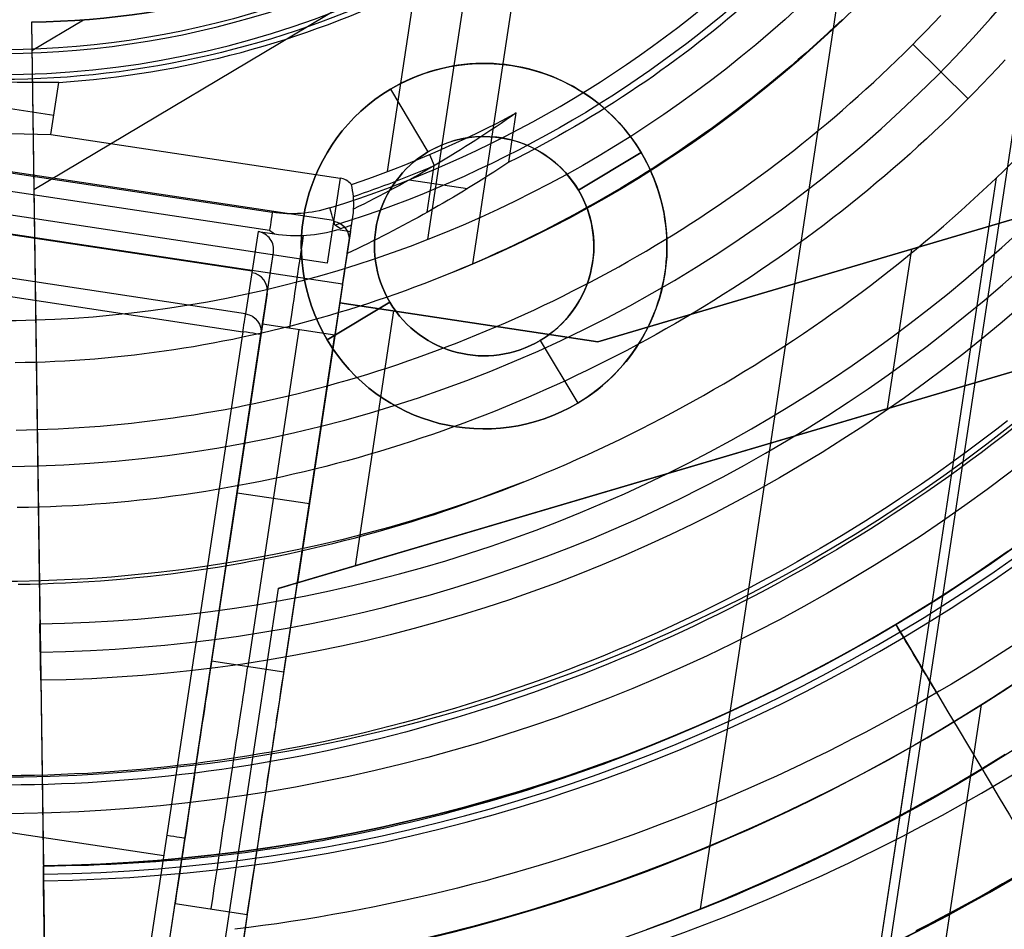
# Model space of a CAD drawing. Extents: x 1448 to 2588, y -916 to 723.
# Tile 16 of 37: x 2018 to 2045, y 29 to 54. Entities that reach past the tile are written whole.
import ezdxf

# ---------------------------------------------------------------- set-up
doc = ezdxf.new("R2010")
doc.units = 0
doc.layers.add('1', color=7, linetype='CONTINUOUS')

msp = doc.modelspace()

# ---------------------------------------------------------------- linework, layer by layer
at = {"layer": '1', "color": 250}
for p, q in [((2040.325, 19.936, 584.2), (2056.442, 126.645, 584.2)), ((2040.325, 19.936, 585.2), (2056.442, 126.645, 585.2)), ((2036.457, 29.659, 110.735), (2049.876, 118.498, 110.735)), ((2030.237, 47.31, 18.739), (2038.719, 103.471, 18.739)), ((2029.003, 47.972, 140.739), (2037.345, 103.203, 140.739)), ((2029.003, 47.972, 143.938), (2037.345, 103.203, 143.938)), ((2018.228, 49.343, 11.275), (2064.65, 77.013, 11.275)), ((2018.164, 53.922, 19.275), (2018.164, 53.922, 11.275)), ((2018.164, 53.922, 19.275), (2018.394, 37.46, 19.275)), ((2018.164, 53.922, 11.275), (2018.486, 30.839, 11.275)), ((2018.175, 53.146, 19.275), (2019.581, 53.984, 19.275)), ((2042.277, 53.306, 20.4), (2043.786, 51.819, 41.843)), ((2027.983, 52.086, 12.927), (2027.983, 52.086, 11.275)), ((2027.983, 52.086, 19.275), (2027.983, 52.086, 17.403)), ((2027.983, 52.086, 17.403), (2029.007, 50.368, 17.403)), ((2027.983, 52.086, 12.927), (2029.007, 50.368, 12.927)), ((2029.007, 50.368, 12.927), (2029.007, 50.368, 17.403)), ((2034.838, 50.351, 17.403), (2033.12, 49.327, 17.403)), ((2033.12, 49.327, 12.927), (2034.838, 50.351, 12.927)), ((2034.838, 50.351, 12.927), (2034.838, 50.351, 11.275)), ((2034.838, 50.351, 19.275), (2034.838, 50.351, 17.403)), ((2040.137, 20.409, 43.739), (2044.555, 49.661, 43.739)), ((2033.12, 49.327, 12.927), (2033.12, 49.327, 17.403)), ((2027.966, 46.255, 17.403), (2026.248, 45.231, 17.403)), ((2026.248, 45.231, 12.927), (2027.966, 46.255, 12.927)), ((2027.966, 46.255, 12.927), (2027.966, 46.255, 17.403)), ((2026.248, 45.231, 12.927), (2026.248, 45.231, 11.275)), ((2026.248, 45.231, 19.275), (2026.248, 45.231, 17.403)), ((2032.079, 45.214, 17.403), (2032.079, 45.214, 12.927)), ((2032.079, 45.214, 12.927), (2032.079, 45.214, 17.403)), ((2032.079, 45.214, 17.403), (2033.103, 43.496, 17.403)), ((2032.079, 45.214, 12.927), (2033.103, 43.496, 12.927)), ((2033.103, 43.496, 11.275), (2033.103, 43.496, 12.927)), ((2033.103, 43.496, 17.403), (2033.103, 43.496, 19.275)), ((2018.415, 35.914, 39.824), (2018.394, 37.46, 19.275)), ((2041.806, 37.437, 2.118), (2041.806, 37.437, 11.275)), ((2018.396, 37.335, 20.937), (2018.92, -0.352, 20.937)), ((2018.415, 35.914, 39.824), (2018.486, 30.839, 39.824)), ((2041.322, 16.555, 100.739), (2044.145, 35.241, 100.739)), ((2040.046, 19.809, 52.239), (2042.201, 34.078, 52.239)), ((2018.486, 30.839, 11.275), (2018.486, 30.839, 2.118)), ((2041.322, 16.555, 102.539), (2043.28, 29.516, 102.539))]:
    msp.add_line(p, q, dxfattribs=at)
at = {"layer": '1', "color": 8}
for p, q in [((2028.657, 54.889, 592.5), (2027.893, 49.833, 592.5)), ((2026.427, 48.491, 616.012), (1999.729, 52.523, 616.012)), ((2018.692, 50.848, 592.5), (2018.907, 52.272, 592.5)), ((2001.401, 52.244, 590), (2024.747, 48.718, 590)), ((2001.326, 51.751, 590.475), (2024.672, 48.225, 590.475)), ((2015.805, 51.823, 600), (2018.771, 51.375, 592.5)), ((2001.649, 51.702, 590.475), (2024.672, 48.225, 590.475)), ((2026.251, 47.328, 639.525), (1999.554, 51.361, 639.525)), ((2031.219, 50.087, 592.5), (2031.422, 51.435, 592.5)), ((2033.65, 45.176, 640), (2054.146, 51.229, 640)), ((2054.146, 51.229, 637.85), (2033.65, 45.176, 637.85)), ((2054.146, 51.229, 638.925), (2033.65, 45.176, 638.925)), ((2015.669, 50.925, 600), (2018.692, 50.848, 592.5)), ((1999.479, 50.867, 640), (2026.67, 46.76, 640)), ((2018.692, 50.848, 592.5), (2026.602, 49.653, 592.5)), ((2024.195, 47.107, 614), (2001.453, 50.542, 614)), ((2029.047, 50.297, 592.5), (2029.176, 49.995, 596.259)), ((2028.985, 48.72, 596.258), (2029.178, 49.995, 596.258)), ((2026.602, 49.653, 592.5), (2026.251, 47.328, 639.525)), ((2028.496, 49.606, 597.412), (2030.086, 49.365, 594.397)), ((2024.019, 45.944, 637.525), (2001.277, 49.379, 637.525)), ((2026.966, 48.713, 600), (2026.971, 48.806, 600.017)), ((2026.667, 46.735, 640), (2026.966, 48.713, 600)), ((2026.796, 47.59, 600), (2026.966, 48.713, 600)), ((2024.672, 48.225, 590.475), (2024.81, 48.125, 592.024)), ((2026.617, 48.268, 592), (2026.466, 48.362, 590.456)), ((2026.552, 48.248, 592), (2026.888, 48.197, 592)), ((2026.796, 47.59, 600), (2026.913, 48.363, 592)), ((2026.888, 48.197, 592), (2026.913, 48.363, 592)), ((2024.359, 48.194, 592.024), (2024.019, 45.944, 637.525)), ((2024.359, 48.194, 592.024), (2024.81, 48.125, 592.024)), ((2057.721, 48.114, 640), (2024.906, 38.422, 640)), ((2025.435, 38.578, 637.85), (2057.721, 48.114, 637.85)), ((2025.435, 38.578, 638.925), (2057.721, 48.114, 638.925)), ((2043.898, 48.202, 637.85), (2043.898, 48.202, 640)), ((2026.846, 47.922, 616), (2025.473, 38.83, 616)), ((2041.578, 43.346, 637.85), (2042.237, 47.712, 637.85)), ((2024.439, 45.376, 637.5), (2024.778, 47.618, 592.134)), ((2013.597, 47.013, 638), (2023.945, 45.45, 638)), ((2026.667, 46.735, 640), (2026.592, 46.242, 640)), ((2024.608, 46.497, 614.817), (2023.549, 39.481, 614.817)), ((2026.592, 46.242, 637.85), (2025.435, 38.578, 637.85)), ((2026.592, 46.242, 637.85), (2026.592, 46.242, 640)), ((2026.592, 46.242, 640), (2033.65, 45.176, 640)), ((2033.65, 45.176, 637.85), (2026.592, 46.242, 637.85)), ((2033.65, 45.176, 638.925), (2026.592, 46.242, 638.925)), ((2027.02, 39.046, 640), (2028.073, 46.018, 640)), ((2024.481, 45.656, 594.133), (2023.089, 36.435, 625.023)), ((2026.459, 45.358, 594.133), (2024.481, 45.656, 594.133)), ((2030.121, 45.709, 637.85), (2030.121, 45.709, 640)), ((2023.945, 45.45, 638), (2019.784, 17.9, 638)), ((2020.278, 17.825, 637.5), (2024.439, 45.376, 637.5)), ((2025.47, 45.507, 594.133), (2024.077, 36.285, 625.023)), ((2025.066, 36.136, 625.023), (2026.459, 45.358, 594.133)), ((2033.65, 45.176, 640), (2033.65, 45.176, 637.85)), ((2041.313, 43.268, 637.85), (2041.313, 43.268, 640)), ((2023.785, 41.045, 609.578), (2025.763, 40.747, 609.578)), ((2022.012, 15.916, 639.5), (2025.435, 38.578, 639.5)), ((2025.435, 38.578, 639.5), (2025.435, 38.578, 637.85)), ((2024.906, 38.422, 640), (2021.518, 15.99, 640)), ((2025.066, 36.136, 625.023), (2023.089, 36.435, 625.023)), ((2022.528, 32.722, 637.5), (2022.528, 32.722, 629.35)), ((2013.474, 32.374, 638), (2021.78, 31.119, 638)), ((2024.489, 32.314, 639.5), (2024.489, 32.314, 629.4)), ((2020.278, 17.825, 630), (2022.088, 29.808, 630)), ((2022.088, 29.808, 630), (2024.065, 29.51, 630)), ((2024.065, 29.51, 630), (2022.012, 15.916, 630))]:
    msp.add_line(p, q, dxfattribs=at)
at = {"layer": '1', "color": 250}
for points in [[(2017.74, 42.761), (2018.028, 42.765), (2018.315, 42.773), (2018.603, 42.782), (2018.891, 42.795), (2019.178, 42.809), (2019.465, 42.827), (2019.752, 42.846), (2020.039, 42.869), (2020.325, 42.893), (2020.612, 42.921), (2020.898, 42.95), (2021.183, 42.983), (2021.469, 43.017), (2021.754, 43.054), (2022.038, 43.094), (2022.323, 43.136), (2022.606, 43.18), (2022.89, 43.227), (2023.173, 43.276), (2023.456, 43.327), (2023.738, 43.381), (2024.02, 43.437), (2024.301, 43.496), (2024.582, 43.557), (2024.862, 43.62), (2025.142, 43.686), (2025.421, 43.754), (2025.7, 43.824), (2025.978, 43.896), (2026.255, 43.971), (2026.532, 44.048), (2026.809, 44.128), (2027.084, 44.209), (2027.359, 44.293), (2027.633, 44.379), (2027.907, 44.467), (2028.18, 44.558), (2028.452, 44.651), (2028.724, 44.746), (2028.994, 44.843), (2029.264, 44.942), (2029.533, 45.044), (2029.801, 45.147), (2030.069, 45.253), (2030.336, 45.361), (2030.601, 45.471), (2030.866, 45.583), (2031.13, 45.697), (2031.393, 45.814), (2031.656, 45.932), (2031.917, 46.053), (2032.177, 46.176), (2032.436, 46.3), (2032.695, 46.427), (2032.952, 46.556), (2033.208, 46.687), (2033.464, 46.82), (2033.718, 46.955), (2033.971, 47.091), (2034.223, 47.23), (2034.474, 47.371), (2034.724, 47.514), (2034.972, 47.659), (2035.22, 47.806), (2035.466, 47.955), (2035.712, 48.105), (2035.956, 48.258), (2036.198, 48.412), (2036.44, 48.569), (2036.68, 48.727), (2036.919, 48.887), (2037.157, 49.05), (2037.393, 49.214), (2037.628, 49.379), (2037.862, 49.547), (2038.095, 49.717), (2038.326, 49.888), (2038.555, 50.061), (2038.784, 50.236), (2039.01, 50.413), (2039.236, 50.592), (2039.46, 50.772), (2039.682, 50.955), (2039.903, 51.139), (2040.123, 51.324), (2040.341, 51.512), (2040.557, 51.701), (2040.772, 51.892), (2040.986, 52.085), (2041.197, 52.279), (2041.408, 52.475), (2041.616, 52.673), (2041.823, 52.872), (2042.028, 53.073), (2042.232, 53.276), (2042.434, 53.481), (2042.634, 53.687), (2042.833, 53.894), (2043.03, 54.104)], [(2040.343, 53.994), (2040.146, 53.807), (2039.946, 53.621), (2039.746, 53.437), (2039.544, 53.254), (2039.34, 53.073), (2039.135, 52.894), (2038.928, 52.716), (2038.72, 52.54), (2038.51, 52.366), (2038.3, 52.193), (2038.087, 52.022), (2037.874, 51.853), (2037.659, 51.685), (2037.442, 51.519), (2037.225, 51.355), (2037.006, 51.193), (2036.785, 51.032), (2036.564, 50.873), (2036.341, 50.716), (2036.117, 50.56), (2035.891, 50.407), (2035.665, 50.255), (2035.437, 50.105), (2035.208, 49.956), (2034.978, 49.81), (2034.747, 49.665), (2034.515, 49.522), (2034.281, 49.381), (2034.046, 49.242), (2033.811, 49.105), (2033.574, 48.97), (2033.336, 48.836), (2033.097, 48.704), (2032.857, 48.575), (2032.616, 48.447), (2032.374, 48.321), (2032.131, 48.197), (2031.888, 48.075), (2031.643, 47.955), (2031.397, 47.836), (2031.15, 47.72), (2030.903, 47.606), (2030.654, 47.493), (2030.405, 47.383), (2030.155, 47.275), (2029.903, 47.168), (2029.652, 47.064), (2029.399, 46.962)], [(2044.791, 52.888), (2044.584, 52.664), (2044.375, 52.442), (2044.165, 52.222), (2043.952, 52.004), (2043.738, 51.787), (2043.522, 51.572), (2043.305, 51.359), (2043.085, 51.147), (2042.864, 50.938), (2042.641, 50.73), (2042.417, 50.524), (2042.191, 50.319), (2041.963, 50.117), (2041.733, 49.916), (2041.502, 49.717), (2041.269, 49.521), (2041.035, 49.325), (2040.799, 49.132), (2040.562, 48.941), (2040.323, 48.752), (2040.082, 48.564), (2039.84, 48.378), (2039.597, 48.195), (2039.352, 48.013), (2039.105, 47.833), (2038.857, 47.655), (2038.608, 47.48), (2038.357, 47.306), (2038.105, 47.134), (2037.852, 46.964), (2037.597, 46.796), (2037.341, 46.63), (2037.084, 46.466), (2036.825, 46.304), (2036.565, 46.145), (2036.304, 45.987), (2036.041, 45.831), (2035.778, 45.678), (2035.513, 45.526), (2035.247, 45.377), (2034.979, 45.23), (2034.711, 45.084), (2034.442, 44.941), (2034.171, 44.801), (2033.899, 44.662), (2033.626, 44.525), (2033.352, 44.391), (2033.078, 44.259), (2032.802, 44.129), (2032.525, 44.001), (2032.247, 43.875), (2031.968, 43.752), (2031.688, 43.63), (2031.407, 43.511), (2031.125, 43.395), (2030.842, 43.28), (2030.559, 43.168), (2030.274, 43.058), (2029.989, 42.951), (2029.703, 42.845), (2029.416, 42.742), (2029.128, 42.642), (2028.84, 42.543), (2028.55, 42.448), (2028.26, 42.354), (2027.969, 42.263), (2027.678, 42.174), (2027.386, 42.087), (2027.093, 42.003), (2026.799, 41.921), (2026.505, 41.842), (2026.21, 41.765), (2025.915, 41.691), (2025.619, 41.619), (2025.322, 41.549), (2025.025, 41.482), (2024.727, 41.418), (2024.429, 41.355), (2024.13, 41.296), (2023.831, 41.239), (2023.531, 41.184), (2023.231, 41.132), (2022.93, 41.082), (2022.629, 41.035), (2022.328, 40.991), (2022.026, 40.949), (2021.724, 40.91), (2021.421, 40.873), (2021.119, 40.839), (2020.815, 40.808), (2020.512, 40.779), (2020.208, 40.752), (2019.904, 40.729), (2019.6, 40.708), (2019.295, 40.689), (2018.991, 40.674), (2018.686, 40.661), (2018.381, 40.651), (2018.076, 40.643), (2017.77, 40.638)], [(2031.606, 41.334), (2031.904, 41.455), (2032.202, 41.578), (2032.498, 41.703), (2032.794, 41.831), (2033.089, 41.962), (2033.382, 42.094), (2033.675, 42.229), (2033.966, 42.367), (2034.257, 42.506), (2034.546, 42.648), (2034.834, 42.793), (2035.121, 42.939), (2035.407, 43.088), (2035.691, 43.239), (2035.975, 43.392), (2036.257, 43.548), (2036.538, 43.706), (2036.818, 43.866), (2037.096, 44.028), (2037.373, 44.192), (2037.649, 44.359), (2037.924, 44.527), (2038.197, 44.698), (2038.469, 44.871), (2038.739, 45.047), (2039.008, 45.224), (2039.276, 45.403), (2039.542, 45.585), (2039.807, 45.768), (2040.07, 45.954), (2040.332, 46.142), (2040.592, 46.332), (2040.851, 46.524), (2041.108, 46.718), (2041.363, 46.914), (2041.617, 47.112), (2041.87, 47.312), (2042.121, 47.514), (2042.37, 47.718), (2042.617, 47.924), (2042.863, 48.132), (2043.107, 48.342), (2043.35, 48.554), (2043.59, 48.767), (2043.829, 48.983), (2044.066, 49.201), (2044.302, 49.42), (2044.535, 49.642), (2044.767, 49.865), (2044.997, 50.09)], [(2029.399, 46.962), (2029.145, 46.862), (2028.891, 46.763), (2028.636, 46.667), (2028.38, 46.573), (2028.124, 46.481), (2027.866, 46.391), (2027.608, 46.303), (2027.35, 46.217), (2027.09, 46.134), (2026.831, 46.052), (2026.57, 45.973), (2026.309, 45.895), (2026.047, 45.82), (2025.784, 45.747), (2025.521, 45.676), (2025.258, 45.607), (2024.994, 45.541), (2024.729, 45.477), (2024.464, 45.414), (2024.198, 45.354), (2023.932, 45.297), (2023.665, 45.241), (2023.398, 45.188), (2023.131, 45.137), (2022.863, 45.088), (2022.595, 45.041), (2022.326, 44.997), (2022.057, 44.955), (2021.787, 44.915), (2021.518, 44.878), (2021.247, 44.843), (2020.977, 44.81), (2020.706, 44.779), (2020.435, 44.751), (2020.164, 44.725), (2019.892, 44.702), (2019.621, 44.681), (2019.349, 44.662), (2019.076, 44.646), (2018.804, 44.632), (2018.532, 44.62), (2018.259, 44.611), (2017.986, 44.604), (2017.713, 44.6)], [(2044.854, 43.013), (2044.567, 42.788), (2044.277, 42.566), (2043.986, 42.347), (2043.693, 42.129), (2043.398, 41.914), (2043.101, 41.701), (2042.803, 41.491), (2042.503, 41.283), (2042.202, 41.077), (2041.899, 40.874), (2041.594, 40.673), (2041.288, 40.475), (2040.98, 40.279), (2040.67, 40.085), (2040.359, 39.894), (2040.047, 39.705), (2039.733, 39.519), (2039.418, 39.336), (2039.101, 39.154), (2038.782, 38.976), (2038.463, 38.8), (2038.142, 38.626), (2037.819, 38.455), (2037.495, 38.286), (2037.17, 38.12), (2036.844, 37.957), (2036.516, 37.796), (2036.188, 37.638), (2035.857, 37.482), (2035.526, 37.329), (2035.194, 37.179), (2034.86, 37.031), (2034.525, 36.887), (2034.189, 36.744), (2033.852, 36.605), (2033.514, 36.468)], [(2045.013, 42.811), (2044.724, 42.586), (2044.433, 42.362), (2044.14, 42.141), (2043.845, 41.923), (2043.549, 41.706), (2043.25, 41.493), (2042.95, 41.281), (2042.649, 41.072), (2042.346, 40.865), (2042.041, 40.661), (2041.734, 40.459), (2041.426, 40.259), (2041.116, 40.062), (2040.805, 39.867), (2040.492, 39.675), (2040.178, 39.485), (2039.862, 39.298), (2039.545, 39.113), (2039.227, 38.931), (2038.906, 38.751), (2038.585, 38.574), (2038.262, 38.399), (2037.938, 38.227), (2037.612, 38.058), (2037.285, 37.891), (2036.957, 37.726), (2036.627, 37.565), (2036.297, 37.406), (2035.965, 37.249), (2035.631, 37.095), (2035.297, 36.944), (2034.961, 36.796), (2034.625, 36.65), (2034.287, 36.507), (2033.948, 36.366), (2033.608, 36.229)], [(2017.801, 38.543), (2018.123, 38.548), (2018.445, 38.556), (2018.768, 38.567), (2019.09, 38.581), (2019.411, 38.598), (2019.733, 38.617), (2020.054, 38.639), (2020.375, 38.664), (2020.696, 38.692), (2021.017, 38.722), (2021.337, 38.756), (2021.657, 38.792), (2021.976, 38.83), (2022.295, 38.872), (2022.614, 38.916), (2022.932, 38.963), (2023.25, 39.013), (2023.568, 39.065), (2023.885, 39.12), (2024.201, 39.178), (2024.517, 39.238), (2024.833, 39.301), (2025.148, 39.366), (2025.462, 39.435), (2025.776, 39.506), (2026.089, 39.579), (2026.402, 39.655), (2026.714, 39.734), (2027.025, 39.815), (2027.336, 39.899), (2027.646, 39.985), (2027.955, 40.074), (2028.264, 40.165), (2028.572, 40.259), (2028.879, 40.355), (2029.185, 40.454), (2029.491, 40.556), (2029.795, 40.659), (2030.099, 40.766), (2030.402, 40.874), (2030.705, 40.986), (2031.006, 41.099), (2031.306, 41.215), (2031.606, 41.334)], [(2018.486, 30.839), (2018.794, 30.841), (2019.102, 30.845), (2019.41, 30.851), (2019.717, 30.859), (2020.025, 30.87), (2020.332, 30.883), (2020.639, 30.898), (2020.946, 30.915), (2021.253, 30.934), (2021.559, 30.956), (2021.866, 30.979), (2022.171, 31.005), (2022.477, 31.033), (2022.783, 31.063), (2023.088, 31.096), (2023.393, 31.13), (2023.697, 31.167), (2024.002, 31.205), (2024.306, 31.246), (2024.609, 31.289), (2024.912, 31.334), (2025.215, 31.381), (2025.518, 31.43), (2025.82, 31.481), (2026.122, 31.534), (2026.423, 31.59), (2026.724, 31.647), (2027.025, 31.706), (2027.325, 31.768), (2027.625, 31.831), (2027.924, 31.897), (2028.223, 31.965), (2028.521, 32.034), (2028.819, 32.106), (2029.116, 32.179), (2029.413, 32.255), (2029.709, 32.332), (2030.005, 32.412), (2030.3, 32.493), (2030.595, 32.577), (2030.889, 32.662), (2031.182, 32.75), (2031.475, 32.839), (2031.767, 32.93), (2032.059, 33.023), (2032.35, 33.119), (2032.641, 33.216), (2032.93, 33.314), (2033.22, 33.415), (2033.508, 33.518), (2033.796, 33.623), (2034.083, 33.729), (2034.655, 33.948), (2035.225, 34.174), (2035.791, 34.408), (2036.354, 34.648), (2036.914, 34.897), (2037.471, 35.152), (2038.025, 35.414), (2038.575, 35.684), (2039.122, 35.961), (2039.665, 36.245), (2040.204, 36.535), (2040.74, 36.833), (2041.272, 37.137), (2041.8, 37.449), (2042.324, 37.767), (2042.843, 38.091), (2043.359, 38.423), (2043.87, 38.76), (2044.377, 39.105), (2044.88, 39.456)], [(2033.514, 36.468), (2033.175, 36.334), (2032.834, 36.202), (2032.493, 36.073), (2032.151, 35.947), (2031.807, 35.824), (2031.463, 35.704), (2031.118, 35.586), (2030.772, 35.471), (2030.425, 35.359), (2030.077, 35.25), (2029.728, 35.144), (2029.379, 35.04), (2029.028, 34.94), (2028.677, 34.842), (2028.325, 34.747), (2027.972, 34.655), (2027.619, 34.566), (2027.265, 34.48), (2026.91, 34.397), (2026.555, 34.317), (2026.198, 34.239), (2025.842, 34.165), (2025.484, 34.094), (2025.126, 34.025), (2024.768, 33.96), (2024.409, 33.898), (2024.049, 33.839), (2023.689, 33.782), (2023.328, 33.729), (2022.967, 33.679), (2022.606, 33.632), (2022.244, 33.588), (2021.882, 33.547), (2021.519, 33.51), (2021.156, 33.475), (2020.793, 33.444), (2020.429, 33.415), (2020.065, 33.39), (2019.701, 33.368), (2019.336, 33.35), (2018.972, 33.334), (2018.607, 33.322), (2018.242, 33.313), (2017.876, 33.307), (2017.511, 33.304)], [(2033.608, 36.229), (2033.266, 36.094), (2032.924, 35.962), (2032.581, 35.832), (2032.237, 35.705), (2031.891, 35.582), (2031.545, 35.461), (2031.198, 35.342), (2030.85, 35.227), (2030.501, 35.114), (2030.151, 35.004), (2029.8, 34.897), (2029.449, 34.793), (2029.096, 34.692), (2028.743, 34.594), (2028.389, 34.498), (2028.034, 34.406), (2027.679, 34.316), (2027.323, 34.23), (2026.966, 34.146), (2026.608, 34.065), (2026.25, 33.988), (2025.891, 33.913), (2025.532, 33.841), (2025.172, 33.772), (2024.811, 33.707), (2024.45, 33.644), (2024.088, 33.584), (2023.726, 33.528), (2023.364, 33.474), (2023, 33.424), (2022.637, 33.377), (2022.273, 33.333), (2021.909, 33.292), (2021.544, 33.254), (2021.179, 33.219), (2020.813, 33.187), (2020.447, 33.159), (2020.081, 33.134), (2019.715, 33.112), (2019.349, 33.093), (2018.982, 33.077), (2018.615, 33.065), (2018.247, 33.056), (2017.88, 33.05), (2017.513, 33.047)], [(2044.791, 33.881), (2044.481, 33.69), (2044.169, 33.5), (2043.856, 33.312), (2043.542, 33.127), (2043.226, 32.944), (2042.91, 32.763), (2042.591, 32.584), (2042.272, 32.407), (2041.952, 32.233), (2041.63, 32.061), (2041.307, 31.891), (2040.983, 31.723), (2040.658, 31.557), (2040.332, 31.394), (2040.004, 31.233), (2039.676, 31.074), (2039.346, 30.917), (2039.016, 30.763), (2038.684, 30.61), (2038.351, 30.461), (2038.017, 30.313), (2037.683, 30.168), (2037.347, 30.025), (2037.01, 29.884), (2036.673, 29.745), (2036.334, 29.609), (2035.994, 29.476), (2035.654, 29.344), (2035.313, 29.215), (2034.971, 29.088)], [(2045.059, 30.54), (2044.725, 30.347), (2044.39, 30.155), (2044.054, 29.966), (2043.716, 29.779), (2043.377, 29.595), (2043.037, 29.412), (2042.695, 29.233), (2042.353, 29.055)]]:
    msp.add_lwpolyline(points, dxfattribs=at)
at = {"layer": '1', "color": 8, "extrusion": (-0.70445, 0.070687, 0.706225)}
msp.add_lwpolyline([(-248.872, 1873.948), (-248.883, 1873.948), (-248.894, 1873.947), (-248.905, 1873.946), (-248.917, 1873.945), (-248.928, 1873.943), (-248.939, 1873.941), (-248.951, 1873.939), (-248.962, 1873.936), (-248.974, 1873.933), (-248.985, 1873.93), (-248.997, 1873.926), (-249.008, 1873.922), (-249.02, 1873.917), (-249.031, 1873.912), (-249.043, 1873.906), (-249.054, 1873.9), (-249.066, 1873.894), (-249.077, 1873.887), (-249.089, 1873.88), (-249.1, 1873.872), (-249.111, 1873.864), (-249.122, 1873.856), (-249.133, 1873.847), (-249.144, 1873.838), (-249.155, 1873.828), (-249.166, 1873.819), (-249.176, 1873.808), (-249.186, 1873.798), (-249.196, 1873.786), (-249.206, 1873.775), (-249.216, 1873.763), (-249.226, 1873.751), (-249.235, 1873.739), (-249.244, 1873.726), (-249.253, 1873.713), (-249.262, 1873.7), (-249.27, 1873.687), (-249.278, 1873.673), (-249.286, 1873.659), (-249.294, 1873.645), (-249.301, 1873.63), (-249.309, 1873.616), (-249.316, 1873.601), (-249.322, 1873.586), (-249.328, 1873.571), (-249.335, 1873.556), (-249.34, 1873.54), (-249.346, 1873.525), (-249.351, 1873.51), (-249.356, 1873.494), (-249.365, 1873.463), (-249.373, 1873.431), (-249.379, 1873.4), (-249.385, 1873.369), (-249.39, 1873.338), (-249.393, 1873.307), (-249.396, 1873.277)], dxfattribs=at)
at = {"layer": '1', "color": 250, "extrusion": (0, 0, -1)}
for centre, radius, start, end in [((-2017.23, 77.996, -614.2), 67.502, 278.58888, 98.58888), ((-2017.23, 77.996, -614.2), 66.502, 278.58888, 98.58888), ((-2017.23, 77.996, -101.639), 65.996, 278.58888, 98.58888), ((-2017.23, 77.996, -639.2), 67.502, 278.58888, 98.58888), ((-2017.23, 77.996, -100.739), 65.996, 278.58888, 98.58888), ((-2017.23, 77.996, -102.539), 65.996, 278.58888, 98.58888), ((-2017.23, 77.996, -48.242), 62.5, 278.58888, 98.58888), ((-2017.23, 77.996, -639.2), 67.502, 98.58888, 278.58888), ((-2017.23, 77.996, -614.2), 67.502, 98.58888, 278.58888), ((-2017.23, 77.996, -614.2), 66.502, 98.58888, 278.58888), ((-2017.23, 77.996, -52.239), 62.5, 278.58888, 98.58888), ((-2017.23, 77.996, -100.739), 65.996, 98.58888, 278.58888), ((-2017.23, 77.996, -102.539), 65.996, 98.58888, 278.58888), ((-2017.23, 77.996, -101.639), 65.996, 98.58888, 278.58888), ((-2017.23, 77.996, -52.239), 62.5, 98.58888, 278.58888), ((-2017.23, 77.996, -48.242), 62.5, 98.58888, 278.58888), ((-2017.23, 77.996, -105.137), 55.036, 278.5889, 98.5889), ((-2017.23, 77.996, -105.137), 55.036, 98.5889, 278.5889), ((-2017.23, 77.996, -76.489), 50.521, 278.5889, 98.5889), ((-2017.23, 77.996, -100.739), 50.521, 278.5889, 98.5889), ((-2017.23, 77.996, -584.2), 62.502, 124.54424, 252.63353), ((-2017.23, 77.996, -585.2), 62.502, 124.54425, 252.63352), ((-2017.23, 77.996, -100.739), 50.521, 98.5889, 278.5889), ((-2017.23, 77.996, -76.489), 50.521, 98.5889, 278.5889), ((-2017.23, 77.996, -3.083), 45.735, 278.5889, 98.5889), ((-2017.23, 77.996, -4.083), 44.735, 278.5889, 98.5889), ((-2017.23, 77.996, -3.083), 45.735, 98.5889, 278.5889), ((-2017.23, 77.996, -4.083), 44.735, 98.5889, 278.5889), ((-2017.834, 77.655, -23.63), 77.829, 149.20196, 269.20196), ((-2017.834, 77.655, -16.07), 77.829, 149.20196, 269.20196), ((-2017.834, 77.655, -23.63), 78.014, 149.20196, 269.20196), ((-2017.23, 77.996, -140.739), 32.249, 278.5889, 98.5889), ((-2017.23, 77.996, -143.938), 32.249, 278.5889, 98.5889), ((-2017.23, 77.996, -142.339), 32.249, 278.5889, 98.5889), ((-2017.23, 77.996, -140.739), 32.249, 98.5889, 278.5889), ((-2017.23, 77.996, -143.938), 32.249, 98.5889, 278.5889), ((-2017.23, 77.996, -142.339), 32.249, 98.5889, 278.5889), ((-2017.834, 77.655, -11.275), 46.82, 149.202, 269.202), ((-2017.23, 77.996, -590.806), 22.615, 98.5889, 278.5889), ((-2017.834, 77.655, -39.824), 41.745, 149.202, 269.202), ((-2017.834, 77.655, -11.275), 23.735, 149.202, 269.202), ((-2017.834, 77.655, -19.275), 23.735, 149.202, 269.202), ((-2017.23, 77.996, -18.739), 33.335, 218.5889, 248.5889), ((-2030.543, 47.791, -12.927), 5, 59.202, 239.202), ((-2030.543, 47.791, -19.275), 5, 59.202, 239.202), ((-2030.543, 47.791, -12.101), 5, 59.202, 239.202), ((-2030.543, 47.791, -18.339), 5, 59.202, 239.202), ((-2030.543, 47.791, -12.927), 5, 239.202, 59.202), ((-2030.543, 47.791, -12.101), 5, 239.202, 59.202), ((-2030.543, 47.791, -18.339), 5, 239.202, 59.202), ((-2030.543, 47.791, -19.275), 5, 239.202, 59.202), ((-2030.543, 47.791, -17.403), 3, 59.202, 239.202), ((-2030.543, 47.791, -17.403), 3, 239.202, 59.202), ((-2017.23, 77.996, -43.739), 39.38, 248.5889, 278.5889), ((-2017.23, 77.996, -110.735), 52.036, 224.7136, 252.8746), ((-2017.23, 77.996, -43.739), 61.994, 227.16031, 252.8746)]:
    msp.add_arc(centre, radius, start, end, dxfattribs=at)
at = {"layer": '1', "color": 250}
for centre, radius, start, end in [((2017.23, 77.996, 639.2), 66.502, 81.41112, 261.41112), ((2017.23, 77.996, 639.2), 66.502, 261.41112, 81.41112), ((2017.23, 77.996, 102.539), 55.036, 81.4111, 261.4111), ((2017.23, 77.996, 102.539), 55.036, 261.4111, 81.4111), ((2017.23, 77.996, 52.239), 50.521, 81.4111, 261.4111), ((2017.23, 77.996, 52.239), 50.521, 261.4111, 81.4111), ((2017.834, 77.655, 16.07), 78.014, 270.79804, 30.79804), ((2017.834, 77.655, 19.85), 78.014, 270.79804, 30.79804), ((2017.23, 77.996, 31.123), 36.23, 81.4111, 261.4111), ((2017.23, 77.996, 31.123), 36.23, 261.4111, 45.4111), ((2017.23, 77.996, 604.086), 25.508, 81.4111, 261.4111), ((2017.23, 77.996, 604.086), 25.508, 261.4111, 81.4111), ((2017.834, 77.655, 2.116), 47.23, 270.798, 30.798), ((2017.834, 77.655, 2.118), 46.82, 270.798, 30.798), ((2017.834, 77.655, 6.697), 46.82, 270.798, 30.798), ((2017.834, 77.655, 39.825), 47.051, 270.798, 30.798), ((2017.834, 77.655, 29.549), 40.972, 270.798, 30.798), ((2017.834, 77.655, 19.275), 40.198, 270.798, 30.798), ((2017.834, 77.655, 15.275), 23.735, 270.798, 30.798), ((2030.543, 47.791, 11.275), 5, 300.798, 120.798), ((2030.543, 47.791, 17.403), 5, 300.798, 120.798), ((2030.543, 47.791, 11.275), 5, 120.798, 300.798), ((2030.543, 47.791, 17.403), 5, 120.798, 300.798), ((2030.543, 47.791, 12.927), 3, 300.798, 120.798), ((2030.543, 47.791, 15.165), 3, 300.798, 120.798), ((2030.543, 47.791, 12.927), 3, 120.798, 300.798), ((2030.543, 47.791, 15.165), 3, 120.798, 300.798), ((2017.674, 78.741, 25.37), 52.998, 276.9445, 305.2995)]:
    msp.add_arc(centre, radius, start, end, dxfattribs=at)
at = {"layer": '1', "color": 250, "extrusion": (-0.988785, 0.149344, 9.99215e-14)}
msp.add_arc((-378.381, 348.735, -1982.959), 349.535, 262.62565, 277.37435, dxfattribs=at)
at = {"layer": '1', "color": 250, "extrusion": (-0.988785, 0.149344, 0)}
msp.add_arc((-378.381, 348.735, -1982.959), 349.535, 262.62564, 277.37436, dxfattribs=at)
at = {"layer": '1', "color": 8, "extrusion": (0, 0, -1)}
for centre, radius, start, end in [((-2017.23, 77.996, -600), 25.647, 284.1827, 92.9951), ((-2017.23, 77.996, -599.911), 24.837, 223.021, 8.5889), ((-2017.23, 77.996, -600), 25.647, 221.9396, 272.9951), ((-2017.23, 77.996, -590.456), 31.04, 227.947, 252.6881), ((-2017.23, 77.996, -592.5), 31.219, 228.3454, 243.3787), ((-2025.273, 52.193, -590), 3.515, 252.702, 278.6088), ((-2017.23, 77.996, -592), 31.175, 251.9043, 252.4752), ((-2026.171, 46.81, -640), 0.501, 185.73, 188.5889)]:
    msp.add_arc(centre, radius, start, end, dxfattribs=at)
at = {"layer": '1', "color": 8}
for centre, radius, start, end in [((2017.23, 77.996, 600), 24.937, 171.4111, 316.979), ((2017.23, 77.996, 600), 24.937, 171.4111, 316.979), ((2017.23, 77.996, 592.5), 25.778, 273.7303, 318.5168), ((2017.23, 77.996, 590), 30.542, 287.3119, 313.2065), ((2017.23, 77.996, 592.5), 30.115, 288.7519, 298.1178), ((2017.23, 77.996, 596.258), 30.443, 288.6537, 293.1067), ((2026.527, 49.159, 592.5), 0.5, 39.9083, 81.4066)]:
    msp.add_arc(centre, radius, start, end, dxfattribs=at)
at = {"layer": '1', "color": 8, "extrusion": (-0.918064, 0.138662, -0.371391)}
msp.add_arc((-535.323, -176.649, -2066.287), 182.504, 356.31692, 358.85533, dxfattribs=at)
at = {"layer": '1', "color": 8, "extrusion": (-0.872458, 0.131774, -0.470588)}
for centre, radius, start, end in [((-434.219, -383.299, -2044.376), 87.519, 336.04492, 342.02009), ((-438.928, -382.333, -2044.376), 93.474, 337.01485, 342.56891)]:
    msp.add_arc(centre, radius, start, end, dxfattribs=at)
at = {"layer": '1', "color": 8, "extrusion": (-0.314572, 0.945218, 0.087226)}
msp.add_arc((-1673.875, 640.284, -539.159), 264.957, 178.00224, 179.63431, dxfattribs=at)
at = {"layer": '1', "color": 8, "extrusion": (0.954699, 0.297574, 1.39002e-07)}
msp.add_arc((-556.354, 590.5, 1949.056), 0.5, 185.001, 269.999, dxfattribs=at)
at = {"layer": '1', "color": 8, "extrusion": (-0.988785, 0.149343, -1.05311e-07)}
msp.add_arc((-350.554, 590.5, -1994.765), 0.5, 270, 357.1376, dxfattribs=at)
at = {"layer": '1', "color": 8, "extrusion": (0.007458, 0.049378, -0.998752)}
for centre in [(-1996.459, 380.406, -597.987), (-1994.459, 378.606, -619.366)]:
    msp.add_arc(centre, 0.5, 90, 180, dxfattribs=at)
at = {"layer": '1', "color": 8, "extrusion": (0.01291, 0.015075, 0.999803)}
msp.add_arc((2017.594, 42.769, 618.773), 4.012, 261.4463, 286.5998, dxfattribs=at)
at = {"layer": '1', "color": 8, "extrusion": (0.081935, 0.244394, 0.966208)}
msp.add_arc((-1904.127, -512.785, 749.662), 0.504, 188.1422, 279.1805, dxfattribs=at)
at = {"layer": '1', "color": 8, "extrusion": (0.988785, -0.149344, 0)}
msp.add_arc((350.359, 595, 1995.709), 3, 196.8001, 264.1837, dxfattribs=at)
at = {"layer": '1', "color": 8, "extrusion": (-0.988785, 0.149344, -4.44089e-16)}
msp.add_arc((-350.359, 595, -1996.959), 3, 270, 343.1999, dxfattribs=at)
at = {"layer": '1', "color": 8, "extrusion": (0.988785, -0.149344, 2.16896e-13)}
msp.add_arc((350.359, 595, 1994.959), 3, 196.8001, 252.7908, dxfattribs=at)
at = {"layer": '1', "color": 8, "extrusion": (-0.007458, -0.049378, 0.998752)}
msp.add_arc((1994.459, 378.606, 596.6), 0.5, 0, 90, dxfattribs=at)
at = {"layer": '1', "color": 8, "extrusion": (-0.988785, 0.149344, 5.34966e-10)}
msp.add_arc((-347.204, 637.5, -1994.459), 0.5, 90, 177.1376, dxfattribs=at)
at = {"layer": '1', "color": 8, "extrusion": (-0.149344, -0.988785, -9.32498e-14)}
msp.add_arc((1994.459, 637.5, -347.204), 0.5, 360, 90, dxfattribs=at)
at = {"layer": '1', "color": 8, "extrusion": (-0.283241, 0.959049, -2.03071e-13)}
msp.add_arc((-1952.891, 639.473, -536.687), 0.528, 87.3157, 177.037, dxfattribs=at)
at = {"layer": '1', "color": 250, "extrusion": (0.000178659, -0.001179, -0.999999)}
msp.add_arc((-2017.679, 78.707, -39.451), 50.02, 234.707, 263.0549, dxfattribs=at)
at = {"layer": '1', "color": 250, "extrusion": (-0.858977, -0.512013, 0)}
for centre, radius, start, end in [((1013.505, 2.479, -1773.034), 37.345, 87.02, 90.3735), ((1013.684, 42.644, -1773.034), 40.528, 269.4207, 319.0268)]:
    msp.add_arc(centre, radius, start, end, dxfattribs=at)
at = {"layer": '1', "color": 8, "extrusion": (0.988785, -0.149344, -6.49639e-14)}
msp.add_arc((331.46, 623, 1994.959), 7, 16.8001, 90, dxfattribs=at)
at = {"layer": '1', "color": 8, "extrusion": (-0.988785, 0.149344, 0)}
msp.add_arc((-331.46, 623, -1995.959), 7, 90, 163.1999, dxfattribs=at)
at = {"layer": '1', "color": 8, "extrusion": (-0.988785, 0.149344, 1.8055e-14)}
msp.add_arc((-331.46, 623, -1996.959), 7, 90, 163.1999, dxfattribs=at)
at = {"layer": '1', "color": 8, "extrusion": (0.149344, 0.988785, 0)}
msp.add_arc((-1994.459, 637.5, 333.272), 0.5, 90, 180, dxfattribs=at)
at = {"layer": '1', "color": 250, "extrusion": (0.999903, 0.013928, 5.39499e-16)}
msp.add_arc((2.493, 2.479, 2018.72), 37.345, 89.6465, 145.5034, dxfattribs=at)
at = {"layer": '1', "color": 250, "extrusion": (0.999903, 0.013928, 6.74889e-15)}
msp.add_arc((2.313, 42.644, 2018.72), 40.528, 220.9732, 270.5793, dxfattribs=at)

doc.saveas('drawing.dxf')
